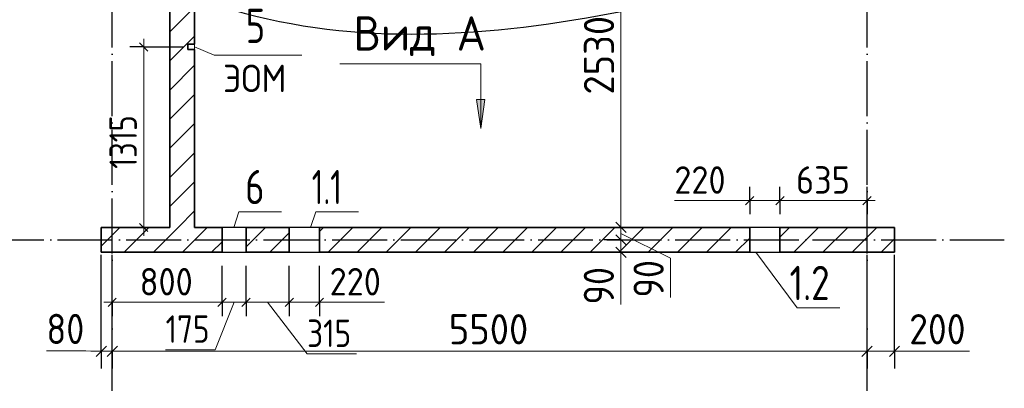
# Model space of a CAD drawing. Header units: millimetres. Extents: x -49773 to 2322955, y -3321 to 58485.
# Tile 231 of 256: x 979018 to 986192, y 35782 to 38466. Entities that reach past the tile are written whole.
import ezdxf

# ---------------------------------------------------------------- set-up
doc = ezdxf.new("R2010")
doc.units = ezdxf.units.MM
doc.linetypes.add('______11', pattern=[500, 400, -50, 0, -50])
doc.linetypes.add('______5', pattern=[1100, 800, -100, 100, -100])
for name, color, linetype, lineweight in [('Standard', 7, 'Continuous', 25), ('Макрос окна_ общее', 7, 'Continuous', 13), ('Ограждение_ 2D надпись', 7, 'Continuous', 13), ('Размерная линия_ общее', 7, 'Continuous', 13), ('Размерная линия_ общее_1', 7, 'Continuous', 13), ('Стена_ общее', 7, 'Continuous', 35), ('тонкая', 7, 'Continuous', 25)]:
    doc.layers.add(name, color=color, linetype=linetype, lineweight=lineweight)
doc.layers.add('Осевая линия_ общее', color=7, linetype='______5', lineweight=13, true_color=0xa0a0a0)
doc.styles.add('ISOCPEUR', font='txt')

msp = doc.modelspace()

# ---------------------------------------------------------------- hatches: boundary and pattern name
at = {"layer": 'Осевая линия_ общее', "linetype": 'Continuous', "lineweight": 13, "transparency": 33554687}
msp.add_hatch(color=7, dxfattribs=at).paths.add_polyline_path([(982407.4, 37884.4), (982377.4, 37674.4), (982347.4, 37884.4)], flags=16)

# ---------------------------------------------------------------- linework, layer by layer
at = {"layer": 'Макрос окна_ общее', "color": 7, "linetype": 'Continuous', "lineweight": -3, "transparency": 33554687}
for p, q in [((980667.2, 36952.9), (980492.2, 36952.9)), ((981202.2, 36952.9), (980982.2, 36952.9)), ((984557.2, 36952.9), (984337.2, 36952.9)), ((980492.2, 36772.9), (980667.2, 36772.9)), ((980982.2, 36772.9), (981202.2, 36772.9)), ((984337.2, 36772.9), (984557.2, 36772.9))]:
    msp.add_line(p, q, dxfattribs=at)
at = {"layer": 'Ограждение_ 2D надпись', "color": 7, "linetype": 'Continuous', "lineweight": 13, "transparency": 33554687}
msp.add_lwpolyline([(980292.2, 38267.9), (980434.8, 38208.8), (981074.8, 38208.8)], dxfattribs=at)
at = {"layer": 'Осевая линия_ общее', "color": 253, "linetype": '______11', "lineweight": -3, "true_color": 0xa0a0a0, "transparency": 33554687}
for p, q in [((979692.2, 29262.9), (979692.2, 53302.9)), ((985192.2, 29262.9), (985192.2, 53302.9)), ((969292.2, 36862.9), (986192.2, 36862.9))]:
    msp.add_line(p, q, dxfattribs=at)
at = {"layer": 'Осевая линия_ общее', "color": 7, "linetype": 'Continuous', "lineweight": 13, "transparency": 33554687}
for p, q in [((982377.4, 37674.4), (982347.4, 37884.4)), ((982347.4, 37884.4), (982407.4, 37884.4)), ((982377.4, 37884.4), (982377.4, 37899.4)), ((982407.4, 37884.4), (982377.4, 37674.4)), ((982377.4, 37674.4), (982377.4, 37674.4)), ((982377.4, 37674.4), (982377.4, 37674.4)), ((982377.4, 37674.4), (982377.4, 37674.4))]:
    msp.add_line(p, q, dxfattribs=at)
for points in [[(982377.4, 37674.4), (982377.4, 38144.4), (981350.4, 38144.4)], [(980577.2, 36952.9), (980615.8, 37066.3), (980925.8, 37066.3)], [(981137.2, 36952.9), (981175.8, 37066.3), (981485.8, 37066.3)], [(984380.8, 36772.9), (984682.8, 36367.2), (984992.8, 36367.2)]]:
    msp.add_lwpolyline(points, dxfattribs=at)
at = {"layer": 'Размерная линия_ общее', "color": 7, "linetype": 'Continuous', "lineweight": 13, "transparency": 33554687}
for p, q in [((983399.1, 39482.9), (983399.1, 36952.9)), ((983399.1, 36952.9), (983399.1, 36862.9)), ((983399.1, 36907.9), (983760.8, 36729.4)), ((983399.1, 36817.9), (983398, 36678.5)), ((983399.1, 36862.9), (983399.1, 36772.9)), ((983399.1, 36772.9), (983399.1, 36697.9)), ((983398, 36678.5), (983398, 36392.5)), ((983760.8, 36729.4), (983760.8, 36443.4)), ((979499, 36053.8), (979213, 36053.8)), ((979652.2, 36051.7), (979499, 36053.8)), ((979612.2, 36051.7), (979537.2, 36051.7)), ((979612.2, 36051.7), (979692.2, 36051.7)), ((979692.2, 36051.7), (985192.2, 36051.7)), ((985192.2, 36051.7), (985392.2, 36051.7)), ((985292.2, 36051.7), (985498.9, 36052)), ((985392.2, 36051.7), (985467.2, 36051.7)), ((985498.9, 36052), (985938.9, 36052))]:
    msp.add_line(p, q, dxfattribs=at)
at = {"layer": 'Размерная линия_ общее', "color": 253, "linetype": 'Continuous', "lineweight": -3, "true_color": 0xa0a0a0, "transparency": 33554687}
for p, q in [((983399.1, 36952.9), (983274.1, 36952.9)), ((983399.1, 36952.9), (983524.1, 36952.9)), ((983399.1, 36862.9), (983274.1, 36862.9)), ((983399.1, 36862.9), (983524.1, 36862.9)), ((983399.1, 36862.9), (983399.1, 36862.9)), ((983399.1, 36772.9), (983274.1, 36772.9)), ((983399.1, 36772.9), (983524.1, 36772.9)), ((979612.2, 36051.7), (979612.2, 36176.7)), ((979692.2, 36051.7), (979692.2, 36176.7)), ((985192.2, 36051.7), (985192.2, 36176.7)), ((985392.2, 36051.7), (985392.2, 36176.7)), ((979612.2, 36051.7), (979612.2, 35926.7)), ((979692.2, 36051.7), (979692.2, 35926.7)), ((985192.2, 36051.7), (985192.2, 35926.7)), ((985392.2, 36051.7), (985392.2, 35926.7))]:
    msp.add_line(p, q, dxfattribs=at)
at = {"layer": 'Размерная линия_ общее', "color": 7, "linetype": 'Continuous', "lineweight": 25, "transparency": 33554687}
for p, q in [((983361.6, 36990.4), (983436.6, 36915.4)), ((983361.6, 36900.4), (983436.6, 36825.4)), ((983361.6, 36810.4), (983436.6, 36735.4)), ((979574.7, 36014.2), (979649.7, 36089.2)), ((979654.7, 36014.2), (979729.7, 36089.2)), ((985154.7, 36014.2), (985229.7, 36089.2)), ((985354.7, 36014.2), (985429.7, 36089.2))]:
    msp.add_line(p, q, dxfattribs=at)
at = {"layer": 'Размерная линия_ общее', "color": 253, "linetype": 'Continuous', "lineweight": -3, "true_color": 0xa0a0a0, "transparency": 33554687}
for points in [[(983399.1, 36952.9), (983706.3, 36952.9), (983706.3, 36952.9), (983830, 36952.9)], [(979612.2, 36051.7), (979612.2, 36070.5), (979612.2, 36070.5), (979612.2, 36070.6), (979612.2, 36070.6), (979612.2, 36752.9)], [(979692.2, 36051.7), (979692.2, 36070.4), (979692.2, 36070.4), (979692.2, 36070.6), (979692.2, 36070.6), (979692.2, 36752.9)], [(983399.1, 36772.9), (983718.8, 36772.9), (983718.8, 36772.9), (983821.6, 36772.9)], [(985192.2, 36051.7), (985192.2, 36069), (985192.2, 36069), (985192.2, 36752.9)], [(985392.2, 36051.7), (985392.2, 36069), (985392.2, 36069), (985392.2, 36752.9)]]:
    msp.add_lwpolyline(points, dxfattribs=at)
at = {"layer": 'Размерная линия_ общее_1', "color": 7, "linetype": 'Continuous', "lineweight": 13, "transparency": 33554687}
for p, q in [((979921.8, 38267.9), (979921.8, 38327.9)), ((979921.8, 38267.9), (979921.8, 36952.9)), ((984188, 37148.6), (983788, 37148.6)), ((984447.2, 37148.8), (984188, 37148.6)), ((984337.2, 37148.8), (984277.2, 37148.8)), ((984337.2, 37148.8), (984557.2, 37148.8)), ((984557.2, 37148.8), (985192.2, 37148.8)), ((985192.2, 37148.8), (985252.2, 37148.8)), ((979921.8, 36952.9), (979921.8, 36892.9)), ((979692.2, 36407.7), (979632.2, 36407.7)), ((980579.7, 36407.7), (980441.3, 36062.9)), ((980492.2, 36407.7), (980667.2, 36407.7)), ((980667.2, 36407.7), (980982.2, 36407.7)), ((980824.7, 36407.7), (981112.3, 36032.3)), ((980982.2, 36407.7), (981202.2, 36407.7)), ((981092.2, 36407.7), (981276.4, 36407.9)), ((981202.2, 36407.7), (981262.2, 36407.7)), ((981276.4, 36407.9), (981676.4, 36407.9)), ((980441.3, 36062.9), (980081.3, 36062.9)), ((981112.3, 36032.3), (981472.3, 36032.3))]:
    msp.add_line(p, q, dxfattribs=at)
at = {"layer": 'Размерная линия_ общее_1', "color": 253, "linetype": 'Continuous', "lineweight": -3, "true_color": 0xa0a0a0, "transparency": 33554687}
for p, q in [((979921.8, 38267.9), (979821.8, 38267.9)), ((979921.8, 38267.9), (980021.8, 38267.9)), ((979921.8, 38267.9), (980212.2, 38267.9)), ((984337.2, 37148.8), (984337.2, 37248.8)), ((984557.2, 37148.8), (984557.2, 37248.8)), ((985192.2, 37148.8), (985192.2, 37248.8)), ((984337.2, 37148.8), (984337.2, 37048.8)), ((984337.2, 37148.8), (984337.2, 37052.9)), ((984557.2, 37148.8), (984557.2, 37048.8)), ((984557.2, 37148.8), (984557.2, 37052.9)), ((985192.2, 37148.8), (985192.2, 37048.8)), ((985192.2, 37148.8), (985192.2, 37148.8)), ((979921.8, 36952.9), (979821.8, 36952.9)), ((979921.8, 36952.9), (980021.8, 36952.9)), ((979921.8, 36952.9), (979976.8, 36952.9)), ((979692.2, 36407.7), (979692.2, 36507.7)), ((980492.2, 36407.7), (980492.2, 36507.7)), ((980667.2, 36407.7), (980667.2, 36507.7)), ((980982.2, 36407.7), (980982.2, 36507.7)), ((981202.2, 36407.7), (981202.2, 36507.7)), ((979692.2, 36407.7), (979692.2, 36307.7)), ((980492.2, 36407.7), (980492.2, 36307.7)), ((980667.2, 36407.7), (980667.2, 36307.7)), ((980982.2, 36407.7), (980982.2, 36307.7)), ((981202.2, 36407.7), (981202.2, 36307.7))]:
    msp.add_line(p, q, dxfattribs=at)
at = {"layer": 'Размерная линия_ общее_1', "color": 7, "linetype": 'Continuous', "lineweight": 25, "transparency": 33554687}
for p, q in [((979891.8, 38297.9), (979951.8, 38237.9)), ((984307.2, 37118.8), (984367.2, 37178.8)), ((984527.2, 37118.8), (984587.2, 37178.8)), ((985162.2, 37118.8), (985222.2, 37178.8)), ((979891.8, 36982.9), (979951.8, 36922.9)), ((979662.2, 36377.7), (979722.2, 36437.7)), ((980462.2, 36377.7), (980522.2, 36437.7)), ((980637.2, 36377.7), (980697.2, 36437.7)), ((980952.2, 36377.7), (981012.2, 36437.7)), ((981172.2, 36377.7), (981232.2, 36437.7))]:
    msp.add_line(p, q, dxfattribs=at)
at = {"layer": 'Размерная линия_ общее_1', "color": 253, "linetype": 'Continuous', "lineweight": -3, "true_color": 0xa0a0a0, "transparency": 33554687}
for points in [[(979692.2, 36407.7), (979692.2, 36629.7), (979692.2, 36629.7), (979692.2, 36672.9)], [(980492.2, 36407.7), (980492.2, 36427.8), (980492.2, 36427.8), (980492.2, 36672.9)], [(980667.2, 36407.7), (980667.2, 36427.8), (980667.2, 36427.8), (980667.2, 36672.9)], [(980982.2, 36407.7), (980982.2, 36427.9), (980982.2, 36427.9), (980982.2, 36672.9)], [(981202.2, 36407.7), (981202.2, 36427.9), (981202.2, 36427.9), (981202.2, 36672.9)]]:
    msp.add_lwpolyline(points, dxfattribs=at)
at = {"layer": 'Размерная линия_ общее_1', "color": 7, "linetype": 'Continuous', "lineweight": 13, "transparency": 33554687}
msp.add_lwpolyline([(979692.2, 36407.7), (979814.2, 36407.7), (979814.2, 36407.7), (979922.3, 36407.7), (979922.3, 36407.7), (980492.2, 36407.7)], dxfattribs=at)
at = {"layer": 'Стена_ общее', "color": 7, "linetype": 'Continuous', "lineweight": 35, "transparency": 33554687}
for p, q in [((980112.2, 39482.9), (980112.2, 36952.9)), ((980292.2, 38287.9), (980292.2, 39482.9)), ((980292.2, 38287.9), (980242.2, 38287.9)), ((980242.2, 38287.9), (980242.2, 38247.9)), ((980242.2, 38247.9), (980292.2, 38247.9)), ((980292.2, 36952.9), (980292.2, 38247.9)), ((980112.2, 36952.9), (979612.2, 36952.9)), ((979612.2, 36952.9), (979612.2, 36772.9)), ((980492.2, 36952.9), (980292.2, 36952.9)), ((980492.2, 36952.9), (980492.2, 36772.9)), ((980667.2, 36772.9), (980667.2, 36952.9)), ((980982.2, 36952.9), (980667.2, 36952.9)), ((980982.2, 36952.9), (980982.2, 36772.9)), ((981202.2, 36772.9), (981202.2, 36952.9)), ((984337.2, 36952.9), (981202.2, 36952.9)), ((984337.2, 36952.9), (984337.2, 36772.9)), ((984557.2, 36772.9), (984557.2, 36952.9)), ((985392.2, 36952.9), (984557.2, 36952.9)), ((985392.2, 36772.9), (985392.2, 36952.9)), ((979612.2, 36772.9), (980492.2, 36772.9)), ((980667.2, 36772.9), (980982.2, 36772.9)), ((981202.2, 36772.9), (984337.2, 36772.9)), ((984557.2, 36772.9), (985392.2, 36772.9))]:
    msp.add_line(p, q, dxfattribs=at)
at = {"layer": 'Стена_ общее', "color": 253, "linetype": '______5', "lineweight": 18, "true_color": 0xababab, "transparency": 33554687}
for p, q in [((980112.2, 38378.1), (980292.2, 38558.1)), ((980112.2, 37953.8), (980292.2, 38133.8)), ((980112.2, 37529.6), (980292.2, 37709.6)), ((980112.2, 37105.3), (980292.2, 37285.3)), ((979779.8, 36772.9), (979959.8, 36952.9)), ((980204.1, 36772.9), (980384.1, 36952.9)), ((985295.3, 36772.9), (985392.2, 36869.9))]:
    msp.add_line(p, q, dxfattribs=at)
at = {"layer": 'Стена_ общее', "color": 253, "linetype": '______11', "lineweight": 18, "true_color": 0xababab, "transparency": 33554687}
for p, q in [((980112.2, 38166), (980292.2, 38346)), ((980112.2, 37741.7), (980292.2, 37921.7)), ((980112.2, 37317.4), (980292.2, 37497.4)), ((980172, 36952.9), (980292.2, 37073.2)), ((979612.2, 36817.4), (979747.7, 36952.9)), ((979992, 36772.9), (980172, 36952.9)), ((980840.5, 36772.9), (980982.2, 36914.6)), ((984234.6, 36772.9), (984337.2, 36875.5)), ((980416.2, 36772.9), (980492.2, 36848.9))]:
    msp.add_line(p, q, dxfattribs=at)
at = {"layer": 'Стена_ общее', "color": 7, "linetype": 'Continuous', "lineweight": 13, "transparency": 33554687}
msp.add_line((980292.2, 38247.9), (980292.2, 38287.9), dxfattribs=at)
at = {"layer": 'Стена_ общее', "color": 253, "linetype": '______5', "lineweight": 18, "true_color": 0xababab, "transparency": 33554687}
for points in [[(980667.2, 36811.8), (980808.4, 36952.9), (980808.4, 36952.9), (980808.4, 36952.9), (980808.4, 36952.9)], [(981202.2, 36922.5), (981232.6, 36952.9), (981232.6, 36952.9), (981232.6, 36952.9), (981232.6, 36952.9)], [(981476.9, 36772.9), (981656.9, 36952.9), (981656.9, 36952.9), (981656.9, 36952.9), (981656.9, 36952.9)], [(981901.2, 36772.9), (982081.2, 36952.9), (982081.2, 36952.9), (982081.2, 36952.9), (982081.2, 36952.9)], [(982325.4, 36772.9), (982505.4, 36952.9), (982505.4, 36952.9), (982505.4, 36952.9), (982505.4, 36952.9)], [(982749.7, 36772.9), (982929.7, 36952.9), (982929.7, 36952.9), (982929.7, 36952.9), (982929.7, 36952.9)], [(983173.9, 36772.9), (983353.9, 36952.9), (983353.9, 36952.9), (983353.9, 36952.9), (983353.9, 36952.9)], [(983598.2, 36772.9), (983778.2, 36952.9), (983778.2, 36952.9), (983778.2, 36952.9), (983778.2, 36952.9)], [(984022.5, 36772.9), (984202.5, 36952.9), (984202.5, 36952.9), (984202.5, 36952.9), (984202.5, 36952.9)], [(984557.2, 36883.4), (984626.7, 36952.9), (984626.7, 36952.9)], [(984871, 36772.9), (985051, 36952.9), (985051, 36952.9)]]:
    msp.add_lwpolyline(points, dxfattribs=at)
at = {"layer": 'Стена_ общее', "color": 253, "linetype": '______11', "lineweight": 18, "true_color": 0xababab, "transparency": 33554687}
for points in [[(981264.7, 36772.9), (981444.8, 36952.9), (981444.8, 36952.9), (981444.8, 36952.9), (981444.8, 36952.9)], [(981689, 36772.9), (981869, 36952.9), (981869, 36952.9), (981869, 36952.9), (981869, 36952.9)], [(982113.3, 36772.9), (982293.3, 36952.9), (982293.3, 36952.9), (982293.3, 36952.9), (982293.3, 36952.9)], [(982537.5, 36772.9), (982717.6, 36952.9), (982717.6, 36952.9), (982717.6, 36952.9), (982717.6, 36952.9)], [(982961.8, 36772.9), (983141.8, 36952.9), (983141.8, 36952.9), (983141.8, 36952.9), (983141.8, 36952.9)], [(983386.1, 36772.9), (983566.1, 36952.9), (983566.1, 36952.9), (983566.1, 36952.9), (983566.1, 36952.9)], [(983810.3, 36772.9), (983990.3, 36952.9), (983990.3, 36952.9), (983990.3, 36952.9), (983990.3, 36952.9)], [(984658.9, 36772.9), (984838.9, 36952.9), (984838.9, 36952.9)], [(985083.1, 36772.9), (985263.1, 36952.9), (985263.1, 36952.9)]]:
    msp.add_lwpolyline(points, dxfattribs=at)
at = {"layer": 'тонкая'}
msp.add_spline([(985398.2, 39024.7), (979664.1, 38937.7), (978416.1, 40461.2), (979852.7, 42923.4), (981417.5, 43325.6), (985212.5, 43029.8), (985398.2, 39024.7)], degree=3, dxfattribs=at)

# ---------------------------------------------------------------- texts
at = {"layer": 'Standard', "color": 7, "linetype": 'Continuous', "lineweight": 25, "transparency": 33554687, "char_height": 250, "attachment_point": 7, "style": 'ISOCPEUR'}
for s, insert, width in [('\\W0.78;5', (980664.7, 38296.4), 272.013), ('\\W0.95;Вид А', (981449.7, 38201.3), 1043.17), ('\\W0.78;6', (980660.6, 37122.7), 272.004), ('\\W0.68;1.1', (981145.6, 37122.7), 410.403), ('\\W0.79;1.2', (984627.6, 36423.6), 473.391)]:
    msp.add_mtext(s, dxfattribs=dict(at, insert=insert, width=width))
at = {"layer": 'Ограждение_ 2D надпись', "color": 7, "linetype": 'Continuous', "lineweight": 18, "transparency": 33554687, "insert": (980499.8, 37938.8), "char_height": 200, "width": 592.368, "attachment_point": 7, "style": 'ISOCPEUR'}
msp.add_mtext('\\W0.93;ЭОМ', dxfattribs=at)
at = {"layer": 'Размерная линия_ общее', "color": 7, "linetype": 'Continuous', "lineweight": 25, "transparency": 33554687, "char_height": 220, "attachment_point": 7, "rotation": 90, "style": 'ISOCPEUR'}
for s, insert, width in [('\\W0.93;2530', (983349.1, 37920.9), 718.094), ('\\W0.87;90', (983348, 36392.5), 403.924), ('\\W0.87;90', (983710.8, 36443.4), 403.932)]:
    msp.add_mtext(s, dxfattribs=dict(at, insert=insert, width=width))
at = {"layer": 'Размерная линия_ общее', "color": 7, "linetype": 'Continuous', "lineweight": 25, "transparency": 33554687, "char_height": 220, "attachment_point": 7, "style": 'ISOCPEUR'}
for s, insert, width in [('\\W0.87;80', (979213, 36103.8), 403.924), ('\\W0.93;5500', (982145.2, 36101.7), 718.094), ('\\W0.91;200', (985498.9, 36102), 561.996)]:
    msp.add_mtext(s, dxfattribs=dict(at, insert=insert, width=width))
at = {"layer": 'Размерная линия_ общее_1', "color": 7, "linetype": 'Continuous', "lineweight": 18, "transparency": 33554687, "insert": (979871.8, 37380.4), "char_height": 200, "width": 559.735, "attachment_point": 7, "rotation": 90, "style": 'ISOCPEUR'}
msp.add_mtext('\\W0.80;1315', dxfattribs=at)
at = {"layer": 'Размерная линия_ общее_1', "color": 7, "linetype": 'Continuous', "lineweight": 18, "transparency": 33554687, "char_height": 200, "attachment_point": 7, "style": 'ISOCPEUR'}
for s, insert, width in [('\\W0.91;220', (983788, 37198.6), 510.897), ('\\W0.91;635', (984674.7, 37198.8), 510.905), ('\\W0.91;800', (979892.2, 36457.7), 510.897), ('\\W0.91;220', (981276.4, 36457.9), 510.897), ('\\W0.83;175', (980081.3, 36112.9), 462.34), ('\\W0.83;315', (981112.3, 36082.3), 462.34)]:
    msp.add_mtext(s, dxfattribs=dict(at, insert=insert, width=width))

doc.saveas('drawing.dxf')
